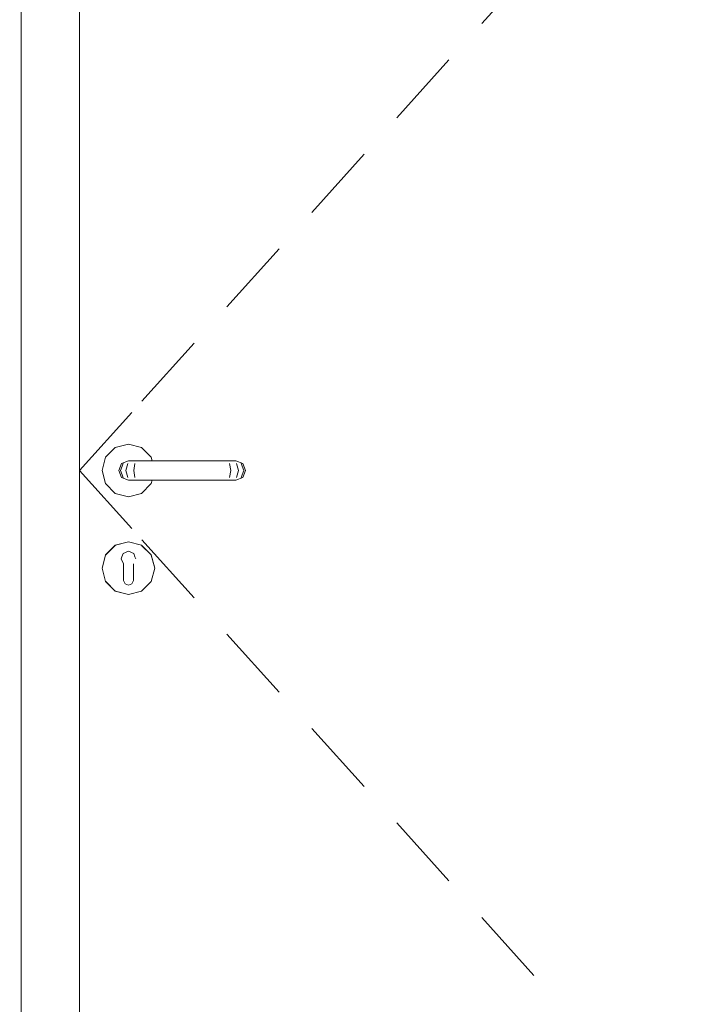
# Model space of a CAD drawing. Header units: millimetres. Extents: x 90539 to 127778, y -34922 to 14506.
# Tile 22 of 256: x 100622 to 101321, y 454 to 1461. Entities that reach past the tile are written whole.
import ezdxf

# ---------------------------------------------------------------- set-up
doc = ezdxf.new("R2010")
doc.units = ezdxf.units.MM
doc.header["$MEASUREMENT"] = 0
doc.linetypes.add('Wipeout_Contour', pattern=[1000, 0, -1000])
for name, color, linetype in [('Nowe_A-Wymiary-Wewnętrzne', 7, 'Continuous'), ('Nowe_A-Wymiary-Zewnętrzne', 7, 'Continuous'), ('Nowe_A-Ściany-Wewnętrzne', 7, 'Continuous'), ('Nowe_Drzwi Archicad', 7, 'Continuous')]:
    doc.layers.add(name, color=color, linetype=linetype)
for name, color, linetype, lineweight, true_color in [('Nowe_A-Wymiary-Wewnętrzne_Nr_pióra__45', 7, 'Continuous', 15, 0x40a5ff), ('Nowe_A-Wymiary-Wewnętrzne_Nr_pióra__85', 7, 'Continuous', 13, 0x80c2ff), ('Nowe_A-Wymiary-Zewnętrzne_Nr_pióra__45', 7, 'Continuous', 15, 0x40a5ff), ('Nowe_A-Wymiary-Zewnętrzne_Nr_pióra__85', 7, 'Continuous', 13, 0x80c2ff)]:
    doc.layers.add(name, color=color, linetype=linetype, lineweight=lineweight, true_color=true_color)
for name, color, linetype, lineweight in [('Nowe_A-Wymiary-Wewnętrzne_Nr_pióra__46', 5, 'Continuous', 15), ('Nowe_A-Wymiary-Zewnętrzne_Nr_pióra__46', 5, 'Continuous', 15), ('Nowe_Drzwi Archicad_Nr_pióra__3', 7, 'Continuous', 13)]:
    doc.layers.add(name, color=color, linetype=linetype, lineweight=lineweight)
doc.styles.add('STYL_AUTOMATYCZNY_2', font='arial.ttf')
doc.dimstyles.new('STYL_AUTOMATYCZNY__1', dxfattribs={"dimtxt": 125, "dimasz": 47.5, "dimexe": 0.18, "dimexo": 20, "dimgap": 0, "dimtad": 1, "dimdec": 1, "dimlfac": 0.1, "dimzin": 0, "dimdsep": 46, "dimtxsty": 'STYL_AUTOMATYCZNY_2', "dimblk": 'ARROWHEAD_11', "dimblk1": 'ARROWHEAD_11', "dimblk2": 'ARROWHEAD_11', "dimcen": 0.09, "dimclrd": 256, "dimclre": 256, "dimclrt": 5, "dimadec": 1, "dimazin": 0, "dimtfac": 1, "dimtdec": 4, "dimtmove": 0, "dimatfit": 3, "dimfxl": 0, "dimtolj": 1, "dimtzin": 0, "dimarcsym": 0})

# ---------------------------------------------------------------- blocks, each defined once
blk = doc.blocks.new('ElemPrzekroju_30')
at = {"color": 254, "linetype": 'Wipeout_Contour', "lineweight": 0, "ltscale": 2131884.355351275}
blk.add_wipeout([(99177.6, 2540), (99177.6, 0), (100623.5, 0), (100623.5, 2050), (101643.5, 2050), (101643.5, 0), (101947.6, 0), (101947.6, 545), (101942.6, 545), (101942.6, 563), (101892.6, 563), (101892.6, 500), (101862.6, 500), (101862.6, 1500), (101892.6, 1500), (101892.6, 1437), (101942.6, 1437), (101942.6, 1455), (101947.6, 1455), (101947.6, 2070), (101947.6, 2540)], dxfattribs=at).dxf.layer = 'Nowe_A-Ściany-Wewnętrzne'
blk = doc.blocks.new('ElemPrzekroju_31')
at = {"layer": 'Nowe_Drzwi Archicad_Nr_pióra__3', "color": 7, "linetype": 'Continuous', "lineweight": 13}
for p, q in [((101148.7, 1516.9), (101095.2, 1457.4)), ((101061.7, 1420.2), (101008.2, 1360.8)), ((100974.8, 1323.6), (100921.2, 1264.1)), ((100887.8, 1227), (100834.3, 1167.5)), ((100800.8, 1130.3), (100747.3, 1070.9)), ((100887.8, 773), (100834.3, 832.5)), ((100974.8, 676.4), (100921.2, 735.9)), ((101061.7, 579.8), (101008.2, 639.2)), ((101148.7, 483.1), (101095.2, 542.6))]:
    blk.add_line(p, q, dxfattribs=at)
at = {"color": 254, "linetype": 'Wipeout_Contour', "lineweight": 0, "ltscale": 402653.818847}
blk.add_wipeout([(100623.5, 0), (100683.5, 0), (100683.5, 2000), (100623.5, 2000)], dxfattribs=at).dxf.layer = 'Nowe_Drzwi Archicad'
at = {"color": 254, "linetype": 'Wipeout_Contour', "lineweight": 0, "ltscale": 1914042.88179813}
blk.add_wipeout([(100710.1, 1013.5), (100706.5, 1000), (100710.1, 986.5), (100720, 976.6), (100733.5, 973), (100747, 976.6), (100756.9, 986.5), (100757.8, 990), (100748.5, 990), (100733.5, 990), (100726.4, 992.9), (100723.5, 1000), (100726.4, 1007.1), (100733.5, 1010), (100757.8, 1010), (100756.9, 1013.5), (100747, 1023.4), (100733.5, 1027), (100720, 1023.4)], dxfattribs=at).dxf.layer = 'Nowe_Drzwi Archicad'
at = {"color": 254, "linetype": 'Wipeout_Contour', "lineweight": 0, "ltscale": 604488.070477}
blk.add_wipeout([(100741, 909.7), (100738.5, 904.4), (100738.5, 902.9), (100756.8, 913.4), (100747, 923.3), (100740.2, 911.6)], dxfattribs=at).dxf.layer = 'Nowe_Drzwi Archicad'
at = {"layer": 'Nowe_Drzwi Archicad_Nr_pióra__3', "color": 7, "linetype": 'Continuous', "lineweight": 13}
for p, q in [((100623.5, 2000), (100623.5, 0)), ((100683.5, 0), (100683.5, 2000)), ((100720, 1023.4), (100710.1, 1013.5)), ((100733.5, 1027), (100720, 1023.4)), ((100747, 1023.4), (100733.5, 1027)), ((100710.1, 1013.5), (100706.5, 1000)), ((100706.5, 1000), (100710.1, 986.5)), ((100710.1, 986.5), (100720, 976.6)), ((100720, 976.6), (100733.5, 973)), ((100733.5, 973), (100747, 976.6))]:
    blk.add_line(p, q, dxfattribs=at)
at = {"color": 254, "linetype": 'Wipeout_Contour', "lineweight": 0, "ltscale": 402942.779328}
blk.add_wipeout([(100726.4, 1007.1), (100728, 1007.1), (100734.7, 1010), (100733.5, 1010)], dxfattribs=at).dxf.layer = 'Nowe_Drzwi Archicad'
at = {"color": 254, "linetype": 'Wipeout_Contour', "lineweight": 0, "ltscale": 402922.892208}
blk.add_wipeout([(100723.5, 1000), (100726.4, 992.9), (100728, 992.9), (100725.2, 1000)], dxfattribs=at).dxf.layer = 'Nowe_Drzwi Archicad'
at = {"color": 254, "linetype": 'Wipeout_Contour', "lineweight": 0, "ltscale": 403010.662425}
blk.add_wipeout([(100738.5, 902.9), (100738.5, 900), (100760.4, 900), (100756.8, 913.4)], dxfattribs=at).dxf.layer = 'Nowe_Drzwi Archicad'
at = {"color": 254, "linetype": 'Wipeout_Contour', "lineweight": 0, "ltscale": 402923.172995}
blk.add_wipeout([(100723.5, 1000), (100725.2, 1000), (100728, 1007.1), (100726.4, 1007.1)], dxfattribs=at).dxf.layer = 'Nowe_Drzwi Archicad'
at = {"color": 254, "linetype": 'Wipeout_Contour', "lineweight": 0, "ltscale": 402942.101476}
blk.add_wipeout([(100726.4, 992.9), (100733.5, 990), (100734.7, 990), (100728, 992.9)], dxfattribs=at).dxf.layer = 'Nowe_Drzwi Archicad'
at = {"color": 254, "linetype": 'Wipeout_Contour', "lineweight": 0, "ltscale": 503714.702422}
blk.add_wipeout([(100738.9, 915.1), (100740.2, 911.6), (100747, 923.3), (100733.5, 926.9), (100733.5, 917.4)], dxfattribs=at).dxf.layer = 'Nowe_Drzwi Archicad'
at = {"color": 254, "linetype": 'Wipeout_Contour', "lineweight": 0, "ltscale": 403010.384605}
blk.add_wipeout([(100738.5, 900), (100738.5, 897.1), (100756.8, 886.5), (100760.4, 900)], dxfattribs=at).dxf.layer = 'Nowe_Drzwi Archicad'
at = {"color": 254, "linetype": 'Wipeout_Contour', "lineweight": 0, "ltscale": 402953.430991}
blk.add_wipeout([(100734.7, 1010), (100728, 1007.1), (100732.8, 1007.1), (100737.9, 1010)], dxfattribs=at).dxf.layer = 'Nowe_Drzwi Archicad'
at = {"color": 254, "linetype": 'Wipeout_Contour', "lineweight": 0, "ltscale": 402936.394304}
blk.add_wipeout([(100725.2, 1000), (100728, 992.9), (100732.8, 992.9), (100730.7, 1000)], dxfattribs=at).dxf.layer = 'Nowe_Drzwi Archicad'
at = {"color": 254, "linetype": 'Wipeout_Contour', "lineweight": 0, "ltscale": 503662.412317}
blk.add_wipeout([(100728.1, 915.1), (100733.5, 917.4), (100733.5, 926.9), (100720.1, 923.3), (100726.8, 911.6)], dxfattribs=at).dxf.layer = 'Nowe_Drzwi Archicad'
at = {"color": 254, "linetype": 'Wipeout_Contour', "lineweight": 0, "ltscale": 403024.45878}
blk.add_wipeout([(100756.9, 913.5), (100747, 923.4), (100747, 923.3), (100756.8, 913.4)], dxfattribs=at).dxf.layer = 'Nowe_Drzwi Archicad'
at = {"color": 254, "linetype": 'Wipeout_Contour', "lineweight": 0, "ltscale": 402997.021106}
blk.add_wipeout([(100738.5, 897.1), (100738.5, 891.3), (100747, 876.7), (100756.8, 886.5)], dxfattribs=at).dxf.layer = 'Nowe_Drzwi Archicad'
at = {"color": 254, "linetype": 'Wipeout_Contour', "lineweight": 0, "ltscale": 402936.675082}
blk.add_wipeout([(100728, 1007.1), (100725.2, 1000), (100730.7, 1000), (100732.8, 1007.1)], dxfattribs=at).dxf.layer = 'Nowe_Drzwi Archicad'
at = {"color": 254, "linetype": 'Wipeout_Contour', "lineweight": 0, "ltscale": 402952.753156}
blk.add_wipeout([(100728, 992.9), (100734.7, 990), (100737.9, 990), (100732.8, 992.9)], dxfattribs=at).dxf.layer = 'Nowe_Drzwi Archicad'
at = {"color": 254, "linetype": 'Wipeout_Contour', "lineweight": 0, "ltscale": 402978.02813}
blk.add_wipeout([(100747, 923.4), (100733.5, 927), (100733.5, 926.9), (100747, 923.3)], dxfattribs=at).dxf.layer = 'Nowe_Drzwi Archicad'
at = {"color": 254, "linetype": 'Wipeout_Contour', "lineweight": 0, "ltscale": 403050.985254}
blk.add_wipeout([(100760.5, 900), (100756.9, 913.5), (100756.8, 913.4), (100760.4, 900)], dxfattribs=at).dxf.layer = 'Nowe_Drzwi Archicad'
at = {"color": 254, "linetype": 'Wipeout_Contour', "lineweight": 0, "ltscale": 604452.298689}
blk.add_wipeout([(100733.5, 873.1), (100747, 876.7), (100738.5, 891.3), (100738.5, 887.5), (100737.1, 884), (100733.5, 882.5)], dxfattribs=at).dxf.layer = 'Nowe_Drzwi Archicad'
at = {"layer": 'Nowe_Drzwi Archicad_Nr_pióra__3', "color": 7, "linetype": 'Continuous', "lineweight": 13}
blk.add_line((100756.9, 913.5), (100747, 923.4), dxfattribs=at)
at = {"color": 254, "linetype": 'Wipeout_Contour', "lineweight": 0, "ltscale": 402973.490607}
blk.add_wipeout([(100737.9, 1010), (100732.8, 1007.1), (100740, 1007.1), (100742.8, 1010)], dxfattribs=at).dxf.layer = 'Nowe_Drzwi Archicad'
at = {"color": 254, "linetype": 'Wipeout_Contour', "lineweight": 0, "ltscale": 402962.030217}
blk.add_wipeout([(100730.7, 1000), (100732.8, 992.9), (100740, 992.9), (100738.9, 1000)], dxfattribs=at).dxf.layer = 'Nowe_Drzwi Archicad'
at = {"color": 254, "linetype": 'Wipeout_Contour', "lineweight": 0, "ltscale": 604363.588779}
blk.add_wipeout([(100726.1, 909.7), (100726.8, 911.6), (100720.1, 923.3), (100710.2, 913.4), (100728.5, 902.9), (100728.5, 904.4)], dxfattribs=at).dxf.layer = 'Nowe_Drzwi Archicad'
at = {"color": 254, "linetype": 'Wipeout_Contour', "lineweight": 0, "ltscale": 403050.503883}
blk.add_wipeout([(100756.9, 886.5), (100760.5, 900), (100760.4, 900), (100756.8, 886.5)], dxfattribs=at).dxf.layer = 'Nowe_Drzwi Archicad'
at = {"color": 254, "linetype": 'Wipeout_Contour', "lineweight": 0, "ltscale": 604396.342487}
blk.add_wipeout([(100720.1, 876.7), (100733.5, 873.1), (100733.5, 882.5), (100730, 884), (100728.5, 887.5), (100728.5, 891.3)], dxfattribs=at).dxf.layer = 'Nowe_Drzwi Archicad'
at = {"layer": 'Nowe_Drzwi Archicad_Nr_pióra__3', "color": 7, "linetype": 'Continuous', "lineweight": 13}
blk.add_line((100760.5, 900), (100756.9, 913.5), dxfattribs=at)
at = {"color": 254, "linetype": 'Wipeout_Contour', "lineweight": 0, "ltscale": 402962.310978}
blk.add_wipeout([(100732.8, 1007.1), (100730.7, 1000), (100738.9, 1000), (100740, 1007.1)], dxfattribs=at).dxf.layer = 'Nowe_Drzwi Archicad'
at = {"color": 254, "linetype": 'Wipeout_Contour', "lineweight": 0, "ltscale": 402972.812805}
blk.add_wipeout([(100732.8, 992.9), (100737.9, 990), (100742.8, 990), (100740, 992.9)], dxfattribs=at).dxf.layer = 'Nowe_Drzwi Archicad'
at = {"color": 254, "linetype": 'Wipeout_Contour', "lineweight": 0, "ltscale": 402924.122987}
blk.add_wipeout([(100733.5, 927), (100720, 923.4), (100720.1, 923.3), (100733.5, 926.9)], dxfattribs=at).dxf.layer = 'Nowe_Drzwi Archicad'
at = {"color": 254, "linetype": 'Wipeout_Contour', "lineweight": 0, "ltscale": 403023.143455}
blk.add_wipeout([(100747, 876.6), (100756.9, 886.5), (100756.8, 886.5), (100747, 876.7)], dxfattribs=at).dxf.layer = 'Nowe_Drzwi Archicad'
at = {"layer": 'Nowe_Drzwi Archicad_Nr_pióra__3', "color": 7, "linetype": 'Continuous', "lineweight": 13}
for p, q in [((100733.5, 1010), (100726.4, 1007.1)), ((100726.4, 1007.1), (100723.5, 1000)), ((100723.5, 1000), (100726.4, 992.9)), ((100728, 1007.1), (100725.2, 1000)), ((100725.2, 1000), (100728, 992.9)), ((100732.8, 1007.1), (100730.7, 1000)), ((100730.7, 1000), (100732.8, 992.9)), ((100726.4, 992.9), (100733.5, 990)), ((100747, 923.4), (100733.5, 927)), ((100756.9, 886.5), (100760.5, 900))]:
    blk.add_line(p, q, dxfattribs=at)
at = {"color": 254, "linetype": 'Wipeout_Contour', "lineweight": 0, "ltscale": 402999.096104}
blk.add_wipeout([(100742.8, 1010), (100740, 1007.1), (100747.8, 1007.1), (100748.5, 1010)], dxfattribs=at).dxf.layer = 'Nowe_Drzwi Archicad'
at = {"color": 254, "linetype": 'Wipeout_Contour', "lineweight": 0, "ltscale": 402993.876545}
blk.add_wipeout([(100738.9, 1000), (100740, 992.9), (100747.8, 992.9), (100747.5, 1000)], dxfattribs=at).dxf.layer = 'Nowe_Drzwi Archicad'
at = {"color": 254, "linetype": 'Wipeout_Contour', "lineweight": 0, "ltscale": 402976.231143}
blk.add_wipeout([(100733.5, 873), (100747, 876.6), (100747, 876.7), (100733.5, 873.1)], dxfattribs=at).dxf.layer = 'Nowe_Drzwi Archicad'
at = {"layer": 'Nowe_Drzwi Archicad_Nr_pióra__3', "color": 7, "linetype": 'Continuous', "lineweight": 13}
for p, q in [((100733.5, 990), (100734.7, 990)), ((100800.8, 869.7), (100747.3, 929.1)), ((100747, 876.6), (100756.9, 886.5))]:
    blk.add_line(p, q, dxfattribs=at)
at = {"color": 254, "linetype": 'Wipeout_Contour', "lineweight": 0, "ltscale": 402994.157285}
blk.add_wipeout([(100740, 1007.1), (100738.9, 1000), (100747.5, 1000), (100747.8, 1007.1)], dxfattribs=at).dxf.layer = 'Nowe_Drzwi Archicad'
at = {"color": 254, "linetype": 'Wipeout_Contour', "lineweight": 0, "ltscale": 402998.418343}
blk.add_wipeout([(100740, 992.9), (100742.8, 990), (100748.5, 990), (100747.8, 992.9)], dxfattribs=at).dxf.layer = 'Nowe_Drzwi Archicad'
at = {"color": 254, "linetype": 'Wipeout_Contour', "lineweight": 0, "ltscale": 402902.456287}
blk.add_wipeout([(100728.5, 891.3), (100728.5, 897.1), (100710.2, 886.5), (100720.1, 876.7)], dxfattribs=at).dxf.layer = 'Nowe_Drzwi Archicad'
at = {"layer": 'Nowe_Drzwi Archicad_Nr_pióra__3', "color": 7, "linetype": 'Continuous', "lineweight": 13}
for p, q in [((100737, 1059.5), (100683.5, 1000)), ((100733.5, 1010), (100734.7, 1010)), ((100734.7, 1010), (100737.9, 1010)), ((100737, 940.5), (100683.5, 1000)), ((100740, 1007.1), (100738.9, 1000)), ((100738.9, 1000), (100740, 992.9)), ((100734.7, 990), (100737.9, 990))]:
    blk.add_line(p, q, dxfattribs=at)
at = {"color": 254, "linetype": 'Wipeout_Contour', "lineweight": 0, "ltscale": 403174.265938}
blk.add_wipeout([(100748.5, 1010), (100747.8, 1007.1), (100829.2, 1007.1), (100828.5, 1010)], dxfattribs=at).dxf.layer = 'Nowe_Drzwi Archicad'
at = {"color": 254, "linetype": 'Wipeout_Contour', "lineweight": 0, "ltscale": 403173.785904}
blk.add_wipeout([(100747.5, 1000), (100747.8, 992.9), (100829.2, 992.9), (100829.5, 1000)], dxfattribs=at).dxf.layer = 'Nowe_Drzwi Archicad'
at = {"color": 254, "linetype": 'Wipeout_Contour', "lineweight": 0, "ltscale": 402922.325777}
blk.add_wipeout([(100720, 876.6), (100733.5, 873), (100733.5, 873.1), (100720.1, 876.7)], dxfattribs=at).dxf.layer = 'Nowe_Drzwi Archicad'
at = {"layer": 'Nowe_Drzwi Archicad_Nr_pióra__3', "color": 7, "linetype": 'Continuous', "lineweight": 13}
for p, q in [((100756.9, 1013.5), (100747, 1023.4)), ((100737.9, 990), (100742.8, 990)), ((100733.5, 873), (100747, 876.6))]:
    blk.add_line(p, q, dxfattribs=at)
at = {"color": 254, "linetype": 'Wipeout_Contour', "lineweight": 0, "ltscale": 403174.06652}
blk.add_wipeout([(100747.8, 1007.1), (100747.5, 1000), (100829.5, 1000), (100829.2, 1007.1)], dxfattribs=at).dxf.layer = 'Nowe_Drzwi Archicad'
at = {"color": 254, "linetype": 'Wipeout_Contour', "lineweight": 0, "ltscale": 403173.588471}
blk.add_wipeout([(100747.8, 992.9), (100748.5, 990), (100828.5, 990), (100829.2, 992.9)], dxfattribs=at).dxf.layer = 'Nowe_Drzwi Archicad'
at = {"color": 254, "linetype": 'Wipeout_Contour', "lineweight": 0, "ltscale": 402875.884202}
blk.add_wipeout([(100710.1, 886.5), (100720, 876.6), (100720.1, 876.7), (100710.2, 886.5)], dxfattribs=at).dxf.layer = 'Nowe_Drzwi Archicad'
at = {"layer": 'Nowe_Drzwi Archicad_Nr_pióra__3', "color": 7, "linetype": 'Continuous', "lineweight": 13}
for p, q in [((100737.9, 1010), (100742.8, 1010)), ((100742.8, 1010), (100748.5, 1010)), ((100757.8, 1010), (100756.9, 1013.5)), ((100742.8, 990), (100748.5, 990)), ((100756.9, 986.5), (100757.8, 990)), ((100747, 976.6), (100756.9, 986.5)), ((100720, 876.6), (100733.5, 873))]:
    blk.add_line(p, q, dxfattribs=at)
at = {"color": 254, "linetype": 'Wipeout_Contour', "lineweight": 0, "ltscale": 403349.435788}
blk.add_wipeout([(100828.5, 1010), (100829.2, 1007.1), (100837, 1007.1), (100834.3, 1010)], dxfattribs=at).dxf.layer = 'Nowe_Drzwi Archicad'
at = {"color": 254, "linetype": 'Wipeout_Contour', "lineweight": 0, "ltscale": 403353.695279}
blk.add_wipeout([(100829.5, 1000), (100829.2, 992.9), (100837, 992.9), (100838.2, 1000)], dxfattribs=at).dxf.layer = 'Nowe_Drzwi Archicad'
at = {"color": 254, "linetype": 'Wipeout_Contour', "lineweight": 0, "ltscale": 402889.668076}
blk.add_wipeout([(100728.5, 897.1), (100728.5, 900), (100706.6, 900), (100710.2, 886.5)], dxfattribs=at).dxf.layer = 'Nowe_Drzwi Archicad'
at = {"color": 254, "linetype": 'Wipeout_Contour', "lineweight": 0, "ltscale": 403353.97577}
blk.add_wipeout([(100829.2, 1007.1), (100829.5, 1000), (100838.2, 1000), (100837, 1007.1)], dxfattribs=at).dxf.layer = 'Nowe_Drzwi Archicad'
at = {"color": 254, "linetype": 'Wipeout_Contour', "lineweight": 0, "ltscale": 403348.758614}
blk.add_wipeout([(100829.2, 992.9), (100828.5, 990), (100834.3, 990), (100837, 992.9)], dxfattribs=at).dxf.layer = 'Nowe_Drzwi Archicad'
at = {"color": 254, "linetype": 'Wipeout_Contour', "lineweight": 0, "ltscale": 402889.946008}
blk.add_wipeout([(100728.5, 900), (100728.5, 902.9), (100710.2, 913.4), (100706.6, 900)], dxfattribs=at).dxf.layer = 'Nowe_Drzwi Archicad'
at = {"layer": 'Nowe_Drzwi Archicad_Nr_pióra__3', "color": 7, "linetype": 'Continuous', "lineweight": 13}
for p, q in [((100748.5, 1010), (100828.5, 1010)), ((100748.5, 990), (100828.5, 990))]:
    blk.add_line(p, q, dxfattribs=at)
at = {"color": 254, "linetype": 'Wipeout_Contour', "lineweight": 0, "ltscale": 403375.041287}
blk.add_wipeout([(100834.3, 1010), (100837, 1007.1), (100844.2, 1007.1), (100839.1, 1010)], dxfattribs=at).dxf.layer = 'Nowe_Drzwi Archicad'
at = {"color": 254, "linetype": 'Wipeout_Contour', "lineweight": 0, "ltscale": 403385.541609}
blk.add_wipeout([(100838.2, 1000), (100837, 992.9), (100844.2, 992.9), (100846.3, 1000)], dxfattribs=at).dxf.layer = 'Nowe_Drzwi Archicad'
at = {"color": 254, "linetype": 'Wipeout_Contour', "lineweight": 0, "ltscale": 402877.199974}
blk.add_wipeout([(100720, 923.4), (100710.1, 913.5), (100710.2, 913.4), (100720.1, 923.3)], dxfattribs=at).dxf.layer = 'Nowe_Drzwi Archicad'
at = {"color": 254, "linetype": 'Wipeout_Contour', "lineweight": 0, "ltscale": 1410336.668076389}
blk.add_wipeout([(100728.1, 915.1), (100726.1, 909.7), (100728.5, 904.4), (100728.5, 887.5), (100730, 884), (100733.5, 882.5), (100737.1, 884), (100738.5, 887.5), (100738.5, 902.9), (100738.5, 904.4), (100741, 909.7), (100740.2, 911.6), (100738.9, 915.1), (100733.5, 917.4)], dxfattribs=at).dxf.layer = 'Nowe_Drzwi Archicad'
at = {"color": 254, "linetype": 'Wipeout_Contour', "lineweight": 0, "ltscale": 402849.347028}
blk.add_wipeout([(100706.5, 900), (100710.1, 886.5), (100710.2, 886.5), (100706.6, 900)], dxfattribs=at).dxf.layer = 'Nowe_Drzwi Archicad'
at = {"layer": 'Nowe_Drzwi Archicad_Nr_pióra__3', "color": 7, "linetype": 'Continuous', "lineweight": 13}
for p, q in [((100733.5, 927), (100720, 923.4)), ((100733.5, 917.4), (100728.1, 915.1)), ((100738.9, 915.1), (100733.5, 917.4)), ((100726.8, 911.6), (100726.1, 909.7)), ((100726.1, 909.7), (100728.5, 904.4)), ((100728.1, 915.1), (100726.8, 911.6)), ((100740.2, 911.6), (100738.9, 915.1)), ((100741, 909.7), (100740.2, 911.6)), ((100728.5, 904.4), (100728.5, 902.9)), ((100728.5, 902.9), (100728.5, 900)), ((100728.5, 900), (100728.5, 897.1)), ((100728.5, 897.1), (100728.5, 891.3)), ((100738.5, 902.9), (100738.5, 904.4)), ((100738.5, 902.9), (100738.5, 900)), ((100738.5, 900), (100738.5, 897.1)), ((100738.5, 897.1), (100738.5, 891.3)), ((100728.5, 891.3), (100728.5, 887.5)), ((100728.5, 887.5), (100730, 884)), ((100737.1, 884), (100738.5, 887.5)), ((100738.5, 891.3), (100738.5, 887.5)), ((100710.1, 886.5), (100720, 876.6)), ((100730, 884), (100733.5, 882.5)), ((100733.5, 882.5), (100737.1, 884))]:
    blk.add_line(p, q, dxfattribs=at)
at = {"color": 254, "linetype": 'Wipeout_Contour', "lineweight": 0, "ltscale": 403385.82208}
blk.add_wipeout([(100837, 1007.1), (100838.2, 1000), (100846.3, 1000), (100844.2, 1007.1)], dxfattribs=at).dxf.layer = 'Nowe_Drzwi Archicad'
at = {"color": 254, "linetype": 'Wipeout_Contour', "lineweight": 0, "ltscale": 403374.364155}
blk.add_wipeout([(100837, 992.9), (100834.3, 990), (100839.1, 990), (100844.2, 992.9)], dxfattribs=at).dxf.layer = 'Nowe_Drzwi Archicad'
at = {"color": 254, "linetype": 'Wipeout_Contour', "lineweight": 0, "ltscale": 402849.828622}
blk.add_wipeout([(100710.1, 913.5), (100706.5, 900), (100706.6, 900), (100710.2, 913.4)], dxfattribs=at).dxf.layer = 'Nowe_Drzwi Archicad'
at = {"layer": 'Nowe_Drzwi Archicad_Nr_pióra__3', "color": 7, "linetype": 'Continuous', "lineweight": 13}
for p, q in [((100720, 923.4), (100710.1, 913.5)), ((100710.1, 913.5), (100706.5, 900)), ((100706.5, 900), (100710.1, 886.5))]:
    blk.add_line(p, q, dxfattribs=at)
at = {"color": 254, "linetype": 'Wipeout_Contour', "lineweight": 0, "ltscale": 403395.100905}
blk.add_wipeout([(100839.1, 1010), (100844.2, 1007.1), (100849, 1007.1), (100842.4, 1010)], dxfattribs=at).dxf.layer = 'Nowe_Drzwi Archicad'
at = {"color": 254, "linetype": 'Wipeout_Contour', "lineweight": 0, "ltscale": 403411.177526}
blk.add_wipeout([(100846.3, 1000), (100844.2, 992.9), (100849, 992.9), (100851.8, 1000)], dxfattribs=at).dxf.layer = 'Nowe_Drzwi Archicad'
at = {"layer": 'Nowe_Drzwi Archicad_Nr_pióra__3', "color": 7, "linetype": 'Continuous', "lineweight": 13}
blk.add_line((100828.5, 1010), (100834.3, 1010), dxfattribs=at)
at = {"color": 254, "linetype": 'Wipeout_Contour', "lineweight": 0, "ltscale": 403411.45798}
blk.add_wipeout([(100844.2, 1007.1), (100846.3, 1000), (100851.8, 1000), (100849, 1007.1)], dxfattribs=at).dxf.layer = 'Nowe_Drzwi Archicad'
at = {"color": 254, "linetype": 'Wipeout_Contour', "lineweight": 0, "ltscale": 403394.423806}
blk.add_wipeout([(100844.2, 992.9), (100839.1, 990), (100842.4, 990), (100849, 992.9)], dxfattribs=at).dxf.layer = 'Nowe_Drzwi Archicad'
at = {"layer": 'Nowe_Drzwi Archicad_Nr_pióra__3', "color": 7, "linetype": 'Continuous', "lineweight": 13}
blk.add_line((100828.5, 990), (100834.3, 990), dxfattribs=at)
at = {"color": 254, "linetype": 'Wipeout_Contour', "lineweight": 0, "ltscale": 403405.75257}
blk.add_wipeout([(100842.4, 1010), (100849, 1007.1), (100850.6, 1007.1), (100843.5, 1010)], dxfattribs=at).dxf.layer = 'Nowe_Drzwi Archicad'
at = {"color": 254, "linetype": 'Wipeout_Contour', "lineweight": 0, "ltscale": 403424.679625}
blk.add_wipeout([(100849, 992.9), (100850.6, 992.9), (100853.5, 1000), (100851.8, 1000)], dxfattribs=at).dxf.layer = 'Nowe_Drzwi Archicad'
at = {"layer": 'Nowe_Drzwi Archicad_Nr_pióra__3', "color": 7, "linetype": 'Continuous', "lineweight": 13}
for p, q in [((100834.3, 1010), (100839.1, 1010)), ((100839.1, 1010), (100842.4, 1010)), ((100842.4, 1010), (100843.5, 1010)), ((100837, 1007.1), (100838.2, 1000))]:
    blk.add_line(p, q, dxfattribs=at)
at = {"color": 254, "linetype": 'Wipeout_Contour', "lineweight": 0, "ltscale": 403424.96007}
blk.add_wipeout([(100850.6, 1007.1), (100849, 1007.1), (100851.8, 1000), (100853.5, 1000)], dxfattribs=at).dxf.layer = 'Nowe_Drzwi Archicad'
at = {"color": 254, "linetype": 'Wipeout_Contour', "lineweight": 0, "ltscale": 403405.075488}
blk.add_wipeout([(100842.4, 990), (100843.5, 990), (100850.6, 992.9), (100849, 992.9)], dxfattribs=at).dxf.layer = 'Nowe_Drzwi Archicad'
at = {"layer": 'Nowe_Drzwi Archicad_Nr_pióra__3', "color": 7, "linetype": 'Continuous', "lineweight": 13}
for p, q in [((100843.5, 1010), (100850.6, 1007.1)), ((100838.2, 1000), (100837, 992.9)), ((100844.2, 1007.1), (100846.3, 1000)), ((100846.3, 1000), (100844.2, 992.9)), ((100849, 1007.1), (100851.8, 1000)), ((100851.8, 1000), (100849, 992.9)), ((100850.6, 1007.1), (100853.5, 1000)), ((100853.5, 1000), (100850.6, 992.9)), ((100834.3, 990), (100839.1, 990)), ((100839.1, 990), (100842.4, 990)), ((100842.4, 990), (100843.5, 990)), ((100850.6, 992.9), (100843.5, 990))]:
    blk.add_line(p, q, dxfattribs=at)
blk = doc.blocks.new('*D701')
at = {"layer": 'Nowe_A-Wymiary-Wewnętrzne_Nr_pióra__45', "linetype": 'Continuous', "lineweight": 15, "true_color": 0x40a5ff}
for points in [[(108300.4, 2070), (108301.4, 2065.2), (108304.1, 2061.2), (108308.1, 2058.5), (108312.9, 2057.5), (108317.7, 2058.5), (108321.8, 2061.2), (108324.5, 2065.2), (108325.4, 2070), (108324.5, 2074.8), (108321.8, 2078.8), (108317.7, 2081.5), (108312.9, 2082.5), (108308.1, 2081.5), (108304.1, 2078.8), (108301.4, 2074.8)], [(108300.4, 0), (108301.4, -4.8), (108304.1, -8.8), (108308.1, -11.5), (108312.9, -12.5), (108317.7, -11.5), (108321.8, -8.8), (108324.5, -4.8), (108325.4, 0), (108324.5, 4.8), (108321.8, 8.8), (108317.7, 11.5), (108312.9, 12.5), (108308.1, 11.5), (108304.1, 8.8), (108301.4, 4.8)]]:
    blk.add_hatch(color=161, dxfattribs=at).paths.add_polyline_path(points)
at = {"layer": 'Nowe_A-Wymiary-Wewnętrzne_Nr_pióra__45', "color": 161, "linetype": 'Continuous', "lineweight": 15, "true_color": 0x40a5ff}
for centre in [(108312.9, 2070), (108312.9, 0)]:
    blk.add_circle(centre, 12.5, dxfattribs=at)
at = {"layer": 'Nowe_A-Wymiary-Wewnętrzne_Nr_pióra__85', "color": 151, "linetype": 'Continuous', "lineweight": 13, "true_color": 0x80c2ff}
for p, q in [((108300.4, 2070), (108266.1, 2070)), ((108359.8, 2070), (108325.4, 2070)), ((108312.9, 12.5), (108312.9, 2057.5)), ((108300.4, 0), (108266.1, 0)), ((108359.8, 0), (108325.4, 0)), ((108312.9, -25), (108312.9, -12.5))]:
    blk.add_line(p, q, dxfattribs=at)
at = {"layer": 'Nowe_A-Wymiary-Wewnętrzne_Nr_pióra__46', "color": 5, "lineweight": 15, "insert": (108287.9, 820.5), "char_height": 125, "attachment_point": 7, "rotation": 90, "style": 'STYL_AUTOMATYCZNY_2'}
blk.add_mtext('\\A1;{\\pql;\\fArial|b0|i0|c238|p0;\\W1.000000;207,0}', dxfattribs=at)
blk = doc.blocks.new('ARROWHEAD_11')
at = {"color": 0, "linetype": 'Continuous', "lineweight": 0}
blk.add_line((0, 0), (-1, 0), dxfattribs=at)
at = {"color": 0, "linetype": 'Continuous', "lineweight": 0, "const_width": 0.25, "flags": 128}
blk.add_lwpolyline([(-0.125, 0, 1), (0.125, 0, 1)], format="xyb", close=True, dxfattribs=at)
blk = doc.blocks.new('*D714')
at = {"layer": 'Nowe_A-Wymiary-Wewnętrzne_Nr_pióra__45', "linetype": 'Continuous', "lineweight": 15, "true_color": 0x40a5ff}
for points in [[(116511.2, 900), (116512.1, 895.2), (116514.8, 891.2), (116518.9, 888.5), (116523.7, 887.5), (116528.4, 888.5), (116532.5, 891.2), (116535.2, 895.2), (116536.2, 900), (116535.2, 904.8), (116532.5, 908.8), (116528.4, 911.5), (116523.7, 912.5), (116518.9, 911.5), (116514.8, 908.8), (116512.1, 904.8)], [(116511.2, 0), (116512.1, -4.8), (116514.8, -8.8), (116518.9, -11.5), (116523.7, -12.5), (116528.4, -11.5), (116532.5, -8.8), (116535.2, -4.8), (116536.2, 0), (116535.2, 4.8), (116532.5, 8.8), (116528.4, 11.5), (116523.7, 12.5), (116518.9, 11.5), (116514.8, 8.8), (116512.1, 4.8)]]:
    blk.add_hatch(color=161, dxfattribs=at).paths.add_polyline_path(points)
at = {"layer": 'Nowe_A-Wymiary-Wewnętrzne_Nr_pióra__45', "color": 161, "linetype": 'Continuous', "lineweight": 15, "true_color": 0x40a5ff}
for centre in [(116523.7, 900), (116523.7, 0)]:
    blk.add_circle(centre, 12.5, dxfattribs=at)
at = {"layer": 'Nowe_A-Wymiary-Wewnętrzne_Nr_pióra__85', "color": 151, "linetype": 'Continuous', "lineweight": 13, "true_color": 0x80c2ff}
for p, q in [((116511.2, 900), (116476.8, 900)), ((116570.5, 900), (116536.2, 900)), ((116523.7, 12.5), (116523.7, 887.5)), ((116511.2, 0), (116476.8, 0)), ((116570.5, 0), (116536.2, 0)), ((116523.7, -25), (116523.7, -12.5))]:
    blk.add_line(p, q, dxfattribs=at)
at = {"layer": 'Nowe_A-Wymiary-Wewnętrzne_Nr_pióra__46', "color": 5, "lineweight": 15, "insert": (116498.7, 283.2), "char_height": 125, "attachment_point": 7, "rotation": 90, "style": 'STYL_AUTOMATYCZNY_2'}
blk.add_mtext('\\A1;{\\pql;\\fArial|b0|i0|c238|p0;\\W1.000000;90,0}', dxfattribs=at)
blk = doc.blocks.new('*D748')
at = {"layer": 'Nowe_A-Wymiary-Zewnętrzne_Nr_pióra__45', "linetype": 'Continuous', "lineweight": 15, "true_color": 0x40a5ff}
for points in [[(119375.1, 12845), (119376.1, 12840.2), (119378.8, 12836.2), (119382.8, 12833.5), (119387.6, 12832.5), (119392.4, 12833.5), (119396.5, 12836.2), (119399.2, 12840.2), (119400.1, 12845), (119399.2, 12849.8), (119396.5, 12853.8), (119392.4, 12856.5), (119387.6, 12857.5), (119382.8, 12856.5), (119378.8, 12853.8), (119376.1, 12849.8)], [(119375.1, -450), (119376.1, -454.8), (119378.8, -458.8), (119382.8, -461.5), (119387.6, -462.5), (119392.4, -461.5), (119396.5, -458.8), (119399.2, -454.8), (119400.1, -450), (119399.2, -445.2), (119396.5, -441.2), (119392.4, -438.5), (119387.6, -437.5), (119382.8, -438.5), (119378.8, -441.2), (119376.1, -445.2)]]:
    blk.add_hatch(color=161, dxfattribs=at).paths.add_polyline_path(points)
at = {"layer": 'Nowe_A-Wymiary-Zewnętrzne_Nr_pióra__45', "color": 161, "linetype": 'Continuous', "lineweight": 15, "true_color": 0x40a5ff}
for centre in [(119387.6, 12845), (119387.6, -450)]:
    blk.add_circle(centre, 12.5, dxfattribs=at)
at = {"layer": 'Nowe_A-Wymiary-Zewnętrzne_Nr_pióra__85', "color": 151, "linetype": 'Continuous', "lineweight": 13, "true_color": 0x80c2ff}
for p, q in [((119387.6, 12857.5), (119387.6, 12870)), ((119375.1, 12845), (119340.8, 12845)), ((119434.5, 12845), (119400.1, 12845)), ((119387.6, -437.5), (119387.6, 12832.5)), ((119375.1, -450), (119340.8, -450)), ((119434.5, -450), (119400.1, -450)), ((119387.6, -475), (119387.6, -462.5))]:
    blk.add_line(p, q, dxfattribs=at)
at = {"layer": 'Nowe_A-Wymiary-Zewnętrzne_Nr_pióra__46', "color": 5, "lineweight": 15, "insert": (119362.6, 5911.5), "char_height": 125, "attachment_point": 7, "rotation": 90, "style": 'STYL_AUTOMATYCZNY_2'}
blk.add_mtext('\\A1;{\\pql;\\fArial|b0|i0|c238|p0;\\W1.000000;1\xa0329,5}', dxfattribs=at)

msp = doc.modelspace()

# ---------------------------------------------------------------- block references
at = {"layer": 'Nowe_A-Ściany-Wewnętrzne', "lineweight": 0}
msp.add_blockref('ElemPrzekroju_30', (0, 0), dxfattribs=at)

# ---------------------------------------------------------------- next in the draw order: block references
at = {"layer": 'Nowe_Drzwi Archicad', "lineweight": 0}
msp.add_blockref('ElemPrzekroju_31', (0, 0), dxfattribs=at)

# ---------------------------------------------------------------- next in the draw order: dimensions: what is measured, and where the dimension line sits
at = {"layer": 'Nowe_A-Wymiary-Wewnętrzne', "color": 151, "linetype": 'Continuous', "lineweight": 13, "true_color": 0x80c2ff}
for base, p2, picture, middle in [((108312.93, 2070), (107577.6, 2070), '*D701', (108225.43, 1029.89)), ((116523.66, 900), (116907.6, 900), '*D714', (116436.16, 445))]:
    dim = msp.add_linear_dim(base=base, p1=(99177.6, 0), p2=p2, angle=90, dimstyle='STYL_AUTOMATYCZNY__1', dxfattribs=at)
    dim.commit()
    dim.dimension.update_dxf_attribs({"geometry": picture, "text_midpoint": middle, "dimtype": 160, "text_rotation": 90})
at = {"layer": 'Nowe_A-Wymiary-Zewnętrzne', "color": 151, "linetype": 'Continuous', "lineweight": 13, "true_color": 0x80c2ff}
dim = msp.add_linear_dim(base=(119387.63, 12845), p1=(95120.09, -450), p2=(98654.74, 12845), angle=90, dimstyle='STYL_AUTOMATYCZNY__1', dxfattribs=at)
dim.commit()
dim.dimension.update_dxf_attribs({"geometry": '*D748', "text_midpoint": (119300.13, 6192.64), "dimtype": 160, "text_rotation": 90})

doc.saveas('drawing.dxf')
